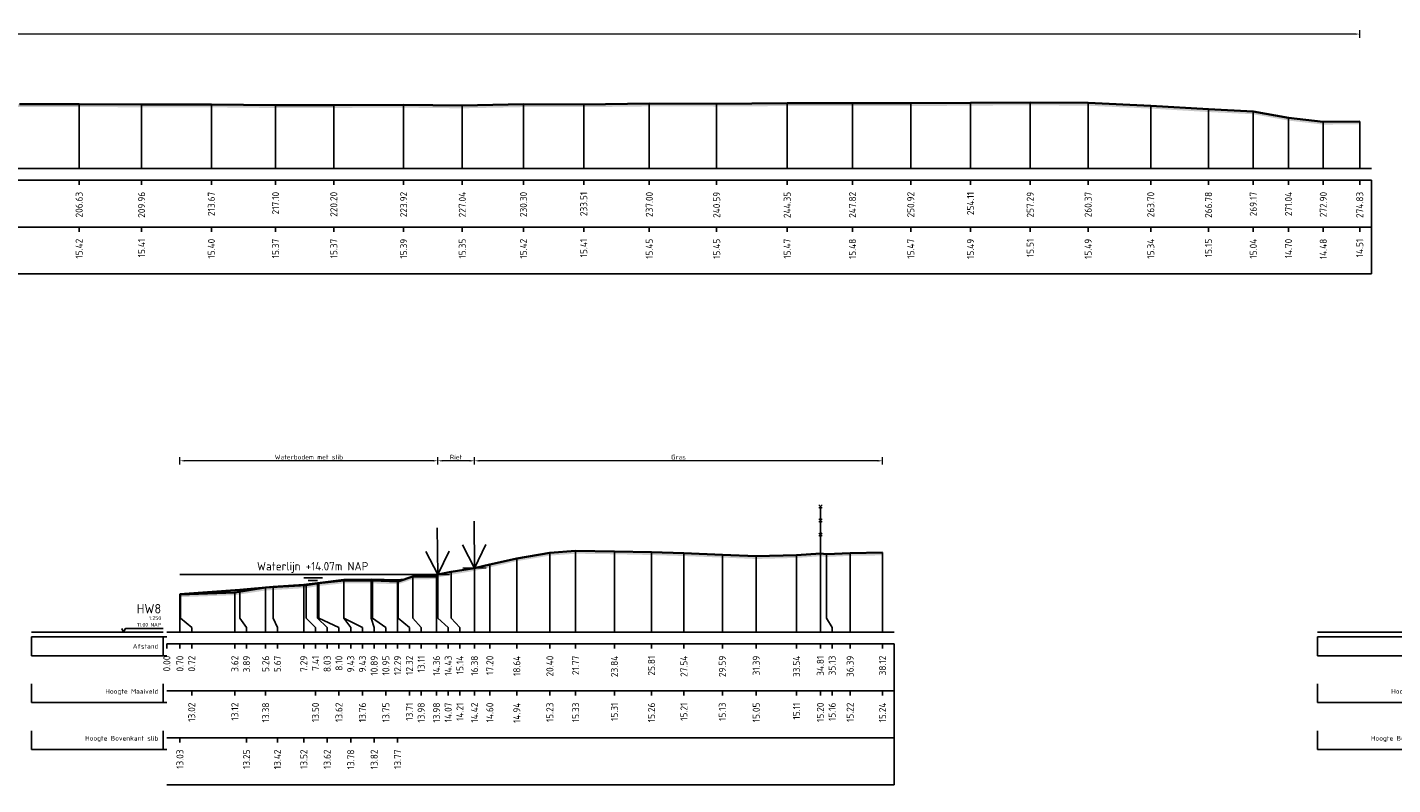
# Model space of a CAD drawing. Header units: metres. Extents: x 197883 to 206898, y 361907 to 364395.
# Tile 244 of 256: x 206582 to 206655, y 364210 to 364250. Entities that reach past the tile are written whole.
import ezdxf
from ezdxf.enums import TextEntityAlignment as Align

# ---------------------------------------------------------------- set-up
doc = ezdxf.new("R2010")
doc.units = ezdxf.units.M
doc.header["$PDMODE"] = 35
doc.header["$PDSIZE"] = 0.075
for name, color, linetype, lineweight in [('B-ME-GR-RIET-SD', 120, 'Continuous', 25), ('B-ME-IE-TERREINAFSCHEIDING_KUNSTMATIG_RASTERHEKWERK-SD', 20, 'Continuous', 25), ('X-ME-AL-PROFIEL_BOVENKANT SLIB-GD', 42, 'Continuous', 35), ('X-ME-AL-PROFIEL_HUIDIG MAAIVELD-GD', 252, 'Continuous', 0), ('X-XX-AL-DETAIL1-M', 7, 'Continuous', 18), ('X-XX-AL-DWARSPROFIEL_PROFIELLIJN MAAIVELD-GD', 8, 'Continuous', 35), ('X-XX-AL-NAP-T18', 7, 'Continuous', 18)]:
    doc.layers.add(name, color=color, linetype=linetype, lineweight=lineweight)
doc.layers.add('X-ME-AL-PROFIEL_WATERLIJN-GD', color=150, linetype='Continuous')
doc.layers.add('X-ME-AL-PROFIELRASTER-S', color=7, linetype='Continuous')
doc.styles.add('NLCS-ISO', font='NLCS-ISO.ttf', dxfattribs={"height": 1.8})
doc.styles.add('NLCS-ISO-ANNOTATIVE-T18', font='NLCS-ISO.ttf', dxfattribs={"height": 1.8})
doc.styles.add('NLCS-ISO-M100-T25', font='NLCS-ISO.ttf', dxfattribs={"height": 0.25})
doc.dimstyles.new('NLCS-M100-T25-PIJL_L2_H1', dxfattribs={"dimscale": 0.1, "dimtxt": 2.5, "dimasz": 2.5, "dimexe": 2, "dimexo": 2, "dimgap": 0.7, "dimtad": 1, "dimzin": 0, "dimdsep": 46, "dimtxsty": 'NLCS-ISO-M100-T25', "dimcen": 0, "dimdle": 2, "dimclrd": 256, "dimclre": 256, "dimclrt": 256, "dimadec": 1, "dimazin": 0, "dimtfac": 1, "dimtdec": 3, "dimtofl": 0, "dimtmove": 0, "dimatfit": 3, "dimfxl": 2, "dimfxlon": 1, "dimtfillclr": 256, "dimtolj": 1, "dimtzin": 0, "dimlwd": -1, "dimlwe": -1, "dimarcsym": 0})

# ---------------------------------------------------------------- blocks, each defined once
blk = doc.blocks.new('SAL-PROFIELRASTER-D')
at = {"color": 0, "linetype": 'ByBlock', "lineweight": -2, "flags": 128}
for points in [[(-2, 0), (-72, 0)], [(-24, 2), (-23, 0), (-22, 2), (-2, 2)], [(-72, -12.5), (-72, -2.5)], [(0, -2.5), (-72, -2.5)], [(-2, -12.5), (-2, -2.5)], [(0, -12.5), (-72, -12.5)]]:
    blk.add_lwpolyline(points, dxfattribs=at)
at = {"color": 0, "linetype": 'ByBlock', "lineweight": -2, "style": 'NLCS-ISO-ANNOTATIVE-T18'}
blk.add_text('NAP', height=2, dxfattribs=at).set_placement((-3, 3), align=Align.RIGHT)
blk.add_text('Afstand', height=2.5, dxfattribs=at).set_placement((-4.5, -7.5), align=Align.MIDDLE_RIGHT)
for tag, height, p in [('PROFIELNR', 5, (-3, 10)), ('SCHAAL', 2, (-3, 6.5)), ('NAP', 2, (-9.94, 3))]:
    blk.add_attdef(tag, text='', height=height, dxfattribs=at).set_placement(p, align=Align.RIGHT)
blk = doc.blocks.new('SAL-PROFIELRASTER_BALK_EIND1-D')
at = {"color": 0, "linetype": 'ByBlock', "lineweight": -2}
blk.add_line((1, -12.5), (1, -2.5), dxfattribs=at)
at = {"color": 0, "linetype": 'ByBlock', "lineweight": -2, "flags": 128}
for points in [[(0, 0), (1, 0)], [(0, -2.5), (1, -2.5)], [(0, -12.5), (1, -12.5)]]:
    blk.add_lwpolyline(points, dxfattribs=at)
blk = doc.blocks.new('SAL-PROFIELRASTER_BALK-D')
at = {"color": 0, "linetype": 'ByBlock', "lineweight": -2}
for p, q in [((-72, -12.5), (-72, -2.5)), ((-2, -2.5), (-2, -12.5)), ((0, -12.5), (-72, -12.5))]:
    blk.add_line(p, q, dxfattribs=at)
at = {"color": 0, "linetype": 'ByBlock', "lineweight": -2, "style": 'NLCS-ISO-ANNOTATIVE-T18'}
for tag, height, p in [('TITEL1', 2.5, (-4.5, -6.5)), ('TITEL2', 1.5, (-4.5, -9.5))]:
    blk.add_attdef(tag, text='', height=height, dxfattribs=at).set_placement(p, align=Align.MIDDLE_RIGHT)
blk = doc.blocks.new('SAL-PROFIELRASTER_BALK_EIND2-D')
at = {"color": 0, "linetype": 'ByBlock', "lineweight": -2}
for p, q in [((1, -2.5), (1, -12.5)), ((1, -12.5), (0, -12.5))]:
    blk.add_line(p, q, dxfattribs=at)
blk = doc.blocks.new('SAL-PROFIELRASTER_BALK_DATA-D')
at = {"color": 0, "linetype": 'ByBlock', "lineweight": -2}
blk.add_lwpolyline([(0, -3.5), (0, -2.5)], dxfattribs=at)
at = {"color": 0, "linetype": 'ByBlock', "lineweight": -2, "style": 'NLCS-ISO-ANNOTATIVE-T18'}
blk.add_attdef('GETAL', text='', height=1.5, rotation=90, dxfattribs=at).set_placement((0.75, -5), align=Align.RIGHT)
blk = doc.blocks.new('SAL-PROFIELRASTER_AANHAAL-D')
at = {"color": 9, "linetype": 'ByBlock', "lineweight": -2, "flags": 128}
blk.add_lwpolyline([(0, 1), (0, 0)], dxfattribs=at)
blk = doc.blocks.new('SAL-PROFIELRASTER_AANHAAL_STAGGER-D')
at = {"color": 9, "linetype": 'ByBlock', "lineweight": -2, "flags": 128}
for points in [[(0, 0), (0, -0.25)], [(0, -0.25), (1, -0.75)], [(1, -0.75), (1, -1)]]:
    blk.add_lwpolyline(points, dxfattribs=at)
blk = doc.blocks.new('*D141')
at = {"layer": 'Defpoints', "color": 0, "transparency": 16777216}
for p in [(206590.577, 364227.142), (206604.306, 364218.757), (206590.577, 364218.007)]:
    blk.add_point(p, dxfattribs=at)
at = {"layer": 'X-XX-AL-DETAIL1-M', "color": 253, "transparency": 16777216}
for p, q in [((206590.577, 364226.942), (206590.577, 364227.342)), ((206604.056, 364227.142), (206590.827, 364227.142)), ((206604.306, 364226.942), (206604.306, 364227.342))]:
    blk.add_line(p, q, dxfattribs=at)
for points in [[(206590.827, 364227.183), (206590.827, 364227.1), (206590.577, 364227.142)], [(206604.056, 364227.183), (206604.056, 364227.1), (206604.306, 364227.142)]]:
    blk.add_solid(points, dxfattribs=at)
at = {"layer": 'X-XX-AL-DETAIL1-M', "color": 253, "transparency": 16777216, "insert": (206597.442, 364227.337), "char_height": 0.25, "attachment_point": 5, "style": 'NLCS-ISO-M100-T25'}
blk.add_mtext('\\A1;Waterbodem met slib', dxfattribs=at)
blk = doc.blocks.new('*D142')
at = {"layer": 'Defpoints', "color": 0, "transparency": 16777216}
for p in [(206604.306, 364227.142), (206604.306, 364218.757), (206606.262, 364218.007)]:
    blk.add_point(p, dxfattribs=at)
at = {"layer": 'X-XX-AL-DETAIL1-M', "color": 253, "transparency": 16777216}
for p, q in [((206604.306, 364226.942), (206604.306, 364227.342)), ((206606.012, 364227.142), (206604.556, 364227.142)), ((206606.262, 364226.942), (206606.262, 364227.342))]:
    blk.add_line(p, q, dxfattribs=at)
for points in [[(206604.556, 364227.183), (206604.556, 364227.1), (206604.306, 364227.142)], [(206606.012, 364227.183), (206606.012, 364227.1), (206606.262, 364227.142)]]:
    blk.add_solid(points, dxfattribs=at)
at = {"layer": 'X-XX-AL-DETAIL1-M', "color": 253, "transparency": 16777216, "insert": (206605.284, 364227.337), "char_height": 0.25, "attachment_point": 5, "style": 'NLCS-ISO-M100-T25'}
blk.add_mtext('\\A1;Riet', dxfattribs=at)
blk = doc.blocks.new('SGR-RIET DWP-SOD')
at = {"flags": 128}
for points in [[(0, 0), (-0.01, 1)], [(-0.255, 0.497), (0, 0), (0.245, 0.503)], [(-0.25, -0.003), (0.25, 0.003)]]:
    blk.add_lwpolyline(points, dxfattribs=at)
blk = doc.blocks.new('*D124')
at = {"layer": 'Defpoints', "color": 0, "transparency": 16777216}
for p in [(206606.262, 364227.142), (206606.262, 364218.007), (206627.992, 364218.007)]:
    blk.add_point(p, dxfattribs=at)
at = {"layer": 'X-XX-AL-DETAIL1-M', "color": 253, "transparency": 16777216}
for p, q in [((206606.262, 364226.942), (206606.262, 364227.342)), ((206627.742, 364227.142), (206606.512, 364227.142)), ((206627.992, 364226.942), (206627.992, 364227.342))]:
    blk.add_line(p, q, dxfattribs=at)
for points in [[(206606.512, 364227.183), (206606.512, 364227.1), (206606.262, 364227.142)], [(206627.742, 364227.183), (206627.742, 364227.1), (206627.992, 364227.142)]]:
    blk.add_solid(points, dxfattribs=at)
at = {"layer": 'X-XX-AL-DETAIL1-M', "color": 253, "transparency": 16777216, "insert": (206617.127, 364227.337), "char_height": 0.25, "attachment_point": 5, "style": 'NLCS-ISO-M100-T25'}
blk.add_mtext('\\A1;Gras', dxfattribs=at)
blk = doc.blocks.new('SIE-RASTERHEKWERK-SOD')
at = {"flags": 128}
for points in [[(-0.035, 1.035), (0.035, 0.965)], [(-0.035, 0.965), (0, 1), (0.035, 1.035)], [(0, 0), (0, 1)], [(-0.035, 0.735), (0.035, 0.665)], [(-0.035, 0.665), (0, 0.7), (0.035, 0.735)], [(-0.035, 0.435), (0.035, 0.365)], [(-0.035, 0.365), (0, 0.4), (0.035, 0.435)]]:
    blk.add_lwpolyline(points, dxfattribs=at)
blk = doc.blocks.new('*D100')
at = {"layer": 'Defpoints', "color": 0, "transparency": 16777216}
for p in [(206378.573, 364249.88), (206378.573, 364242.722), (206653.408, 364242.722)]:
    blk.add_point(p, dxfattribs=at)
at = {"layer": 'X-XX-AL-DETAIL1-M', "color": 253, "transparency": 16777216}
for p, q in [((206378.573, 364249.68), (206378.573, 364250.08)), ((206653.158, 364249.88), (206378.823, 364249.88)), ((206653.408, 364249.68), (206653.408, 364250.08))]:
    blk.add_line(p, q, dxfattribs=at)
for points in [[(206378.823, 364249.922), (206378.823, 364249.839), (206378.573, 364249.88)], [(206653.158, 364249.922), (206653.158, 364249.839), (206653.408, 364249.88)]]:
    blk.add_solid(points, dxfattribs=at)
at = {"layer": 'X-XX-AL-DETAIL1-M', "color": 253, "transparency": 16777216, "insert": (206577.994, 364250.075), "char_height": 0.25, "attachment_point": 5, "style": 'NLCS-ISO-M100-T25'}
blk.add_mtext('\\A1;Gras', dxfattribs=at)

msp = doc.modelspace()

# ---------------------------------------------------------------- hatches: boundary and pattern name
at = {"layer": 'X-ME-AL-PROFIEL_HUIDIG MAAIVELD-GD'}
h = msp.add_hatch(dxfattribs=at)
h.set_pattern_fill('AGR-MAAIVELD', color=256, scale=0.05, pattern_type=2)
h.set_pattern_definition([(45, (590.76645, 65.68668), (-0.25000007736, 0.25000007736), []), (45, (590.73074, 65.7224), (0, 0.50000015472), [0.3535535, -0.3535535]), (45, (590.69502, 65.7581), (0, 0.50000015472), [0.3535535, -0.3535535]), (45, (590.6588, 65.79432), (0, 0.50000015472), [0.3535535, -0.3535535]), (45, (590.6236, 65.82954), (0, 0.50000015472), [0.3535535, -0.3535535]), (45, (590.58788, 65.86525), (0, 0.50000015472), [0.3535535, -0.3535535]), (45, (590.55217, 65.90097), (0, 0.50000015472), [0.3535535, -0.3535535]), (315, (590.76645, 65.68668), (0.25000007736, 0.25000007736), []), (315, (590.80217, 65.7224), (0.50000015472, -1e-16), [0.3535535, -0.3535535]), (315, (590.83788, 65.7581), (0.50000015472, -1e-16), [0.3535535, -0.3535535]), (315, (590.8741, 65.79432), (0.50000015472, -1e-16), [0.3535535, -0.3535535]), (315, (590.9093, 65.82954), (0.50000015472, -1e-16), [0.3535535, -0.3535535]), (315, (590.94502, 65.86525), (0.50000015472, -1e-16), [0.3535535, -0.3535535]), (315, (590.98074, 65.90097), (0.50000015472, -1e-16), [0.3535535, -0.3535535])])
h.paths.add_polyline_path([(206653.408, 364245.227), (206653.408, 364245.077), (206651.469, 364245.054), (206649.614, 364245.269), (206647.74, 364245.607), (206645.352, 364245.725), (206642.278, 364245.907), (206638.945, 364246.06), (206635.863, 364246.085), (206632.68, 364246.065), (206629.497, 364246.039), (206626.394, 364246.05), (206622.918, 364246.044), (206619.16, 364246.019), (206615.574, 364246.024), (206612.079, 364245.984), (206608.868, 364245.987), (206605.614, 364245.923), (206602.488, 364245.957), (206598.768, 364245.945), (206595.669, 364245.939), (206592.248, 364245.975), (206588.532, 364245.978), (206585.205, 364245.993), (206582.022, 364245.985), (206578.453, 364246.011), (206574.825, 364246.033), (206570.878, 364246.051), (206566.987, 364246.1), (206563.343, 364246.124), (206559.612, 364246.103), (206556.039, 364246.145), (206552.114, 364246.121), (206548.162, 364246.168), (206544.721, 364246.174), (206541.565, 364246.148), (206537.573, 364246.19), (206533.612, 364246.167), (206529.855, 364246.172), (206526.74, 364246.209), (206523.206, 364246.19), (206519.915, 364246.208), (206516.667, 364246.197), (206512.932, 364246.213), (206508.697, 364246.2), (206505.513, 364246.213), (206501.841, 364246.198), (206498.179, 364246.182), (206494.274, 364246.221), (206490.387, 364246.195), (206486.454, 364246.207), (206482.74, 364246.212), (206478.905, 364246.221), (206475.39, 364246.202), (206471.85, 364246.172), (206468.098, 364246.178), (206464.143, 364246.19), (206460.093, 364246.214), (206456.219, 364246.224), (206452.439, 364246.204), (206448.358, 364246.231), (206444.327, 364246.236), (206440.397, 364246.226), (206436.488, 364246.219), (206433.002, 364246.205), (206429.358, 364246.208), (206425.537, 364246.225), (206421.61, 364246.211), (206417.786, 364246.217), (206413.716, 364246.194), (206410.002, 364246.161), (206406.188, 364246.168), (206402.877, 364246.175), (206399.744, 364246.204), (206395.804, 364246.299), (206392.485, 364246.326), (206388.498, 364246.441), (206384.894, 364246.162), (206381.123, 364245.808), (206378.573, 364245.659), (206378.573, 364245.809), (206381.123, 364245.958), (206384.894, 364246.312), (206388.498, 364246.591), (206392.485, 364246.476), (206395.804, 364246.449), (206399.744, 364246.354), (206402.877, 364246.325), (206406.188, 364246.318), (206410.002, 364246.311), (206413.716, 364246.344), (206417.786, 364246.367), (206421.61, 364246.361), (206425.537, 364246.375), (206429.358, 364246.358), (206433.002, 364246.355), (206436.488, 364246.369), (206440.397, 364246.376), (206444.327, 364246.386), (206448.358, 364246.381), (206452.439, 364246.354), (206456.219, 364246.374), (206460.093, 364246.364), (206464.143, 364246.34), (206468.098, 364246.328), (206471.85, 364246.322), (206475.39, 364246.352), (206478.905, 364246.371), (206482.74, 364246.362), (206486.454, 364246.357), (206490.387, 364246.345), (206494.274, 364246.371), (206498.179, 364246.332), (206501.841, 364246.348), (206505.513, 364246.363), (206508.697, 364246.35), (206512.932, 364246.363), (206516.667, 364246.347), (206519.915, 364246.358), (206523.206, 364246.34), (206526.74, 364246.359), (206529.855, 364246.322), (206533.612, 364246.317), (206537.573, 364246.34), (206541.565, 364246.298), (206544.721, 364246.324), (206548.162, 364246.318), (206552.114, 364246.271), (206556.039, 364246.295), (206559.612, 364246.253), (206563.343, 364246.274), (206566.987, 364246.25), (206570.878, 364246.201), (206574.825, 364246.183), (206578.453, 364246.161), (206582.022, 364246.135), (206585.205, 364246.143), (206588.532, 364246.128), (206592.248, 364246.125), (206595.669, 364246.089), (206598.768, 364246.095), (206602.488, 364246.107), (206605.614, 364246.073), (206608.868, 364246.137), (206612.079, 364246.134), (206615.574, 364246.174), (206619.16, 364246.169), (206622.918, 364246.194), (206626.394, 364246.2), (206629.497, 364246.189), (206632.68, 364246.215), (206635.863, 364246.235), (206638.945, 364246.21), (206642.278, 364246.057), (206645.352, 364245.875), (206647.74, 364245.757), (206649.614, 364245.419), (206651.469, 364245.204)])
h = msp.add_hatch(dxfattribs=at)
h.set_pattern_fill('AGR-MAAIVELD', color=256, scale=0.05, pattern_type=2)
h.set_pattern_definition([(45, (796.5426, 117.4715), (-0.25000007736, 0.25000007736), []), (45, (796.5069, 117.5072), (0, 0.50000015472), [0.3535535, -0.3535535]), (45, (796.47117, 117.54293), (0, 0.50000015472), [0.3535535, -0.3535535]), (45, (796.43495, 117.57914), (0, 0.50000015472), [0.3535535, -0.3535535]), (45, (796.39974, 117.61436), (0, 0.50000015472), [0.3535535, -0.3535535]), (45, (796.36403, 117.65007), (0, 0.50000015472), [0.3535535, -0.3535535]), (45, (796.3283, 117.6858), (0, 0.50000015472), [0.3535535, -0.3535535]), (315, (796.5426, 117.4715), (0.25000007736, 0.25000007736), []), (315, (796.5783, 117.5072), (0.50000015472, -1e-16), [0.3535535, -0.3535535]), (315, (796.61403, 117.54293), (0.50000015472, -1e-16), [0.3535535, -0.3535535]), (315, (796.65024, 117.57914), (0.50000015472, -1e-16), [0.3535535, -0.3535535]), (315, (796.68545, 117.61436), (0.50000015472, -1e-16), [0.3535535, -0.3535535]), (315, (796.72117, 117.65007), (0.50000015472, -1e-16), [0.3535535, -0.3535535]), (315, (796.7569, 117.6858), (0.50000015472, -1e-16), [0.3535535, -0.3535535])])
h.paths.add_polyline_path([(206627.992, 364222.251), (206627.992, 364222.101), (206626.269, 364222.076), (206625.009, 364222.018), (206624.683, 364222.056), (206623.412, 364221.966), (206621.269, 364221.909), (206619.463, 364221.984), (206617.419, 364222.067), (206615.688, 364222.12), (206613.716, 364222.163), (206611.65, 364222.191), (206610.28, 364222.09), (206608.514, 364221.794), (206607.078, 364221.459), (206606.262, 364221.276), (206605.02, 364221.07), (206604.306, 364220.924), (206604.239, 364220.835), (206602.986, 364220.832), (206602.198, 364220.564), (206600.827, 364220.611), (206599.312, 364220.614), (206597.98, 364220.472), (206597.291, 364220.36), (206595.141, 364220.232), (206593.498, 364219.981), (206590.602, 364219.876), (206590.602, 364220.026), (206593.498, 364220.131), (206595.141, 364220.382), (206597.291, 364220.51), (206597.98, 364220.622), (206599.312, 364220.764), (206600.827, 364220.761), (206602.198, 364220.714), (206602.986, 364220.982), (206604.239, 364220.985), (206604.306, 364221.074), (206605.02, 364221.22), (206606.262, 364221.426), (206607.078, 364221.609), (206608.514, 364221.944), (206610.28, 364222.24), (206611.65, 364222.341), (206613.716, 364222.313), (206615.688, 364222.27), (206617.419, 364222.217), (206619.463, 364222.134), (206621.269, 364222.059), (206623.412, 364222.116), (206624.683, 364222.206), (206625.009, 364222.168), (206626.269, 364222.226)])

# ---------------------------------------------------------------- linework, layer by layer
at = {"layer": 'X-ME-AL-PROFIEL_BOVENKANT SLIB-GD'}
msp.add_lwpolyline([(206590.577, 364220.034), (206593.763, 364220.26), (206595.544, 364220.429), (206597.17, 364220.529), (206597.908, 364220.626), (206599.304, 364220.791), (206600.767, 364220.822), (206602.168, 364220.774), (206602.519, 364220.824)], dxfattribs=at)
at = {"layer": 'X-ME-AL-PROFIEL_WATERLIJN-GD'}
for points in [[(206604.306, 364221.074), (206590.577, 364221.074)], [(206597.167, 364220.911), (206598.167, 364220.911)], [(206597.409, 364220.766), (206597.909, 364220.766)]]:
    msp.add_lwpolyline(points, dxfattribs=at)
at = {"layer": 'X-XX-AL-DWARSPROFIEL_PROFIELLIJN MAAIVELD-GD'}
for points in [[(206582.022, 364246.135), (206585.205, 364246.143), (206588.532, 364246.128), (206592.248, 364246.125), (206595.669, 364246.089), (206598.768, 364246.095), (206602.488, 364246.107), (206605.614, 364246.073), (206608.868, 364246.137), (206612.079, 364246.134), (206615.574, 364246.174), (206619.16, 364246.169), (206622.918, 364246.194), (206626.394, 364246.2), (206629.497, 364246.189), (206632.68, 364246.215), (206635.863, 364246.235), (206638.945, 364246.21), (206642.278, 364246.057), (206645.352, 364245.875), (206647.74, 364245.757), (206649.614, 364245.419), (206651.469, 364245.204), (206653.408, 364245.227)], [(206590.602, 364220.026), (206593.498, 364220.131), (206595.141, 364220.382), (206597.291, 364220.51), (206597.98, 364220.622), (206599.312, 364220.764), (206600.827, 364220.761), (206602.198, 364220.714), (206602.986, 364220.982), (206604.239, 364220.985), (206604.306, 364221.074), (206605.02, 364221.22), (206606.262, 364221.426), (206607.078, 364221.609), (206608.514, 364221.944), (206610.28, 364222.24), (206611.65, 364222.341), (206613.716, 364222.313), (206615.688, 364222.27), (206617.419, 364222.217), (206619.463, 364222.134), (206621.269, 364222.059), (206623.412, 364222.116), (206624.683, 364222.206), (206625.009, 364222.168), (206626.269, 364222.226), (206627.992, 364222.251)]]:
    msp.add_lwpolyline(points, dxfattribs=at)

# ---------------------------------------------------------------- block references
at = {"layer": 'B-ME-GR-RIET-SD', "xscale": 2.5, "yscale": 2.5, "zscale": 2.5}
for p in [(206604.306, 364221.074), (206606.262, 364221.426)]:
    msp.add_blockref('SGR-RIET DWP-SOD', p, dxfattribs=at)
at = {"layer": 'B-ME-IE-TERREINAFSCHEIDING_KUNSTMATIG_RASTERHEKWERK-SD', "xscale": 2.5, "yscale": 2.5, "zscale": 2.5}
msp.add_blockref('SIE-RASTERHEKWERK-SOD', (206624.683, 364222.206), dxfattribs=at)
at = {"layer": 'X-ME-AL-PROFIELRASTER-S'}
for p, yscale in [((206585.205, 364242.722), 3.420999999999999), ((206588.532, 364242.722), 3.406000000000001), ((206592.248, 364242.722), 3.403), ((206595.669, 364242.722), 3.367000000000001), ((206598.768, 364242.722), 3.372999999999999), ((206602.488, 364242.722), 3.385), ((206605.614, 364242.722), 3.351000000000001), ((206608.868, 364242.722), 3.414999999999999), ((206612.079, 364242.722), 3.412000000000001), ((206615.574, 364242.722), 3.452), ((206619.16, 364242.722), 3.446999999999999), ((206622.918, 364242.722), 3.472), ((206626.394, 364242.722), 3.478), ((206629.497, 364242.722), 3.467000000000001), ((206632.68, 364242.722), 3.493), ((206635.863, 364242.722), 3.513), ((206638.945, 364242.722), 3.488), ((206642.278, 364242.722), 3.335000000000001), ((206645.352, 364242.722), 3.153), ((206647.74, 364242.722), 3.035), ((206649.614, 364242.722), 2.696999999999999), ((206651.469, 364242.722), 2.481999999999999), ((206653.408, 364242.722), 2.505000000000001), ((206608.514, 364218.007), 3.936999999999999), ((206610.28, 364218.007), 4.233000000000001), ((206611.65, 364218.007), 4.334), ((206613.716, 364218.007), 4.305999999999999), ((206615.688, 364218.007), 4.263), ((206617.419, 364218.007), 4.210000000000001), ((206619.463, 364218.007), 4.127000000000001), ((206621.269, 364218.007), 4.052), ((206623.412, 364218.007), 4.109), ((206624.683, 364218.007), 4.199), ((206625.009, 364219.007), 3.161), ((206626.269, 364218.007), 4.218999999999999), ((206627.992, 364218.007), 4.244), ((206605.02, 364219.007), 2.212999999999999), ((206606.262, 364218.007), 3.419), ((206607.078, 364218.007), 3.602), ((206595.544, 364219.007), 1.422000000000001), ((206597.17, 364218.007), 2.522), ((206597.291, 364219.007), 1.503), ((206597.908, 364219.007), 1.619), ((206597.98, 364219.007), 1.615), ((206599.304, 364219.007), 1.784000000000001), ((206599.312, 364219.007), 1.757), ((206600.767, 364219.007), 1.815), ((206600.827, 364219.007), 1.754), ((206602.168, 364219.007), 1.766999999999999), ((206602.198, 364219.007), 1.707000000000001), ((206602.986, 364219.007), 1.975), ((206604.239, 364218.007), 2.978), ((206604.306, 364219.007), 2.067), ((206604.306, 364219.007), 2.067), ((206604.306, 364219.007), 2.067), ((206604.306, 364219.007), 2.067), ((206590.577, 364218.007), 2.026999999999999), ((206590.602, 364219.007), 1.019), ((206593.498, 364218.007), 2.124000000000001), ((206593.763, 364219.007), 1.253), ((206595.141, 364218.007), 2.375)]:
    msp.add_blockref('SAL-PROFIELRASTER_AANHAAL-D', p, dxfattribs=dict(at, yscale=yscale))
at = {"layer": 'X-ME-AL-PROFIELRASTER-S', "yscale": 0.25}
for name, p, xscale, zscale in [('SAL-PROFIELRASTER_BALK_EIND1-D', (206378.573, 364242.722), 275.4599491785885, 275.4599491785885), ('SAL-PROFIELRASTER_BALK_EIND2-D', (206378.573, 364240.222), 275.4599491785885, 275.4599491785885), ('SAL-PROFIELRASTER_BALK_EIND1-D', (206589.877, 364218.007), 38.74004344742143, 38.74004344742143), ('SAL-PROFIELRASTER_BALK_EIND2-D', (206589.877, 364215.507), 38.74004344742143, 38.74004344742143), ('SAL-PROFIELRASTER_BALK_EIND2-D', (206589.877, 364213.007), 38.74004344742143, 38.74004344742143)]:
    msp.add_blockref(name, p, dxfattribs=dict(at, xscale=xscale, zscale=zscale))
at = {"layer": 'X-ME-AL-PROFIELRASTER-S'}
for name, p, xscale, yscale, zscale, values in [('SAL-PROFIELRASTER_BALK_DATA-D', (206585.205, 364242.722), 0.25, 0.25, 0.25, {'GETAL': '206.63'}), ('SAL-PROFIELRASTER_BALK_DATA-D', (206588.532, 364242.722), 0.25, 0.25, 0.25, {'GETAL': '209.96'}), ('SAL-PROFIELRASTER_BALK_DATA-D', (206592.248, 364242.722), 0.25, 0.25, 0.25, {'GETAL': '213.67'}), ('SAL-PROFIELRASTER_BALK_DATA-D', (206595.669, 364242.722), 0.25, 0.25, 0.25, {'GETAL': '217.10'}), ('SAL-PROFIELRASTER_BALK_DATA-D', (206598.768, 364242.722), 0.25, 0.25, 0.25, {'GETAL': '220.20'}), ('SAL-PROFIELRASTER_BALK_DATA-D', (206602.488, 364242.722), 0.25, 0.25, 0.25, {'GETAL': '223.92'}), ('SAL-PROFIELRASTER_BALK_DATA-D', (206605.614, 364242.722), 0.25, 0.25, 0.25, {'GETAL': '227.04'}), ('SAL-PROFIELRASTER_BALK_DATA-D', (206608.868, 364242.722), 0.25, 0.25, 0.25, {'GETAL': '230.30'}), ('SAL-PROFIELRASTER_BALK_DATA-D', (206612.079, 364242.722), 0.25, 0.25, 0.25, {'GETAL': '233.51'}), ('SAL-PROFIELRASTER_BALK_DATA-D', (206615.574, 364242.722), 0.25, 0.25, 0.25, {'GETAL': '237.00'}), ('SAL-PROFIELRASTER_BALK_DATA-D', (206619.16, 364242.722), 0.25, 0.25, 0.25, {'GETAL': '240.59'}), ('SAL-PROFIELRASTER_BALK_DATA-D', (206622.918, 364242.722), 0.25, 0.25, 0.25, {'GETAL': '244.35'}), ('SAL-PROFIELRASTER_BALK_DATA-D', (206626.394, 364242.722), 0.25, 0.25, 0.25, {'GETAL': '247.82'}), ('SAL-PROFIELRASTER_BALK_DATA-D', (206629.497, 364242.722), 0.25, 0.25, 0.25, {'GETAL': '250.92'}), ('SAL-PROFIELRASTER_BALK_DATA-D', (206632.68, 364242.722), 0.25, 0.25, 0.25, {'GETAL': '254.11'}), ('SAL-PROFIELRASTER_BALK_DATA-D', (206635.863, 364242.722), 0.25, 0.25, 0.25, {'GETAL': '257.29'}), ('SAL-PROFIELRASTER_BALK_DATA-D', (206638.945, 364242.722), 0.25, 0.25, 0.25, {'GETAL': '260.37'}), ('SAL-PROFIELRASTER_BALK_DATA-D', (206642.278, 364242.722), 0.25, 0.25, 0.25, {'GETAL': '263.70'}), ('SAL-PROFIELRASTER_BALK_DATA-D', (206645.352, 364242.722), 0.25, 0.25, 0.25, {'GETAL': '266.78'}), ('SAL-PROFIELRASTER_BALK_DATA-D', (206647.74, 364242.722), 0.25, 0.25, 0.25, {'GETAL': '269.17'}), ('SAL-PROFIELRASTER_BALK_DATA-D', (206649.614, 364242.722), 0.25, 0.25, 0.25, {'GETAL': '271.04'}), ('SAL-PROFIELRASTER_BALK_DATA-D', (206651.469, 364242.722), 0.25, 0.25, 0.25, {'GETAL': '272.90'}), ('SAL-PROFIELRASTER_BALK_DATA-D', (206653.408, 364242.722), 0.25, 0.25, 0.25, {'GETAL': '274.83'}), ('SAL-PROFIELRASTER_BALK_DATA-D', (206585.205, 364240.222), 0.25, 0.25, 0.25, {'GETAL': '15.42'}), ('SAL-PROFIELRASTER_BALK_DATA-D', (206588.532, 364240.222), 0.25, 0.25, 0.25, {'GETAL': '15.41'}), ('SAL-PROFIELRASTER_BALK_DATA-D', (206592.248, 364240.222), 0.25, 0.25, 0.25, {'GETAL': '15.40'}), ('SAL-PROFIELRASTER_BALK_DATA-D', (206595.669, 364240.222), 0.25, 0.25, 0.25, {'GETAL': '15.37'}), ('SAL-PROFIELRASTER_BALK_DATA-D', (206598.768, 364240.222), 0.25, 0.25, 0.25, {'GETAL': '15.37'}), ('SAL-PROFIELRASTER_BALK_DATA-D', (206602.488, 364240.222), 0.25, 0.25, 0.25, {'GETAL': '15.39'}), ('SAL-PROFIELRASTER_BALK_DATA-D', (206605.614, 364240.222), 0.25, 0.25, 0.25, {'GETAL': '15.35'}), ('SAL-PROFIELRASTER_BALK_DATA-D', (206608.868, 364240.222), 0.25, 0.25, 0.25, {'GETAL': '15.42'}), ('SAL-PROFIELRASTER_BALK_DATA-D', (206612.079, 364240.222), 0.25, 0.25, 0.25, {'GETAL': '15.41'}), ('SAL-PROFIELRASTER_BALK_DATA-D', (206615.574, 364240.222), 0.25, 0.25, 0.25, {'GETAL': '15.45'}), ('SAL-PROFIELRASTER_BALK_DATA-D', (206619.16, 364240.222), 0.25, 0.25, 0.25, {'GETAL': '15.45'}), ('SAL-PROFIELRASTER_BALK_DATA-D', (206622.918, 364240.222), 0.25, 0.25, 0.25, {'GETAL': '15.47'}), ('SAL-PROFIELRASTER_BALK_DATA-D', (206626.394, 364240.222), 0.25, 0.25, 0.25, {'GETAL': '15.48'}), ('SAL-PROFIELRASTER_BALK_DATA-D', (206629.497, 364240.222), 0.25, 0.25, 0.25, {'GETAL': '15.47'}), ('SAL-PROFIELRASTER_BALK_DATA-D', (206632.68, 364240.222), 0.25, 0.25, 0.25, {'GETAL': '15.49'}), ('SAL-PROFIELRASTER_BALK_DATA-D', (206635.863, 364240.222), 0.25, 0.25, 0.25, {'GETAL': '15.51'}), ('SAL-PROFIELRASTER_BALK_DATA-D', (206638.945, 364240.222), 0.25, 0.25, 0.25, {'GETAL': '15.49'}), ('SAL-PROFIELRASTER_BALK_DATA-D', (206642.278, 364240.222), 0.25, 0.25, 0.25, {'GETAL': '15.34'}), ('SAL-PROFIELRASTER_BALK_DATA-D', (206645.352, 364240.222), 0.25, 0.25, 0.25, {'GETAL': '15.15'}), ('SAL-PROFIELRASTER_BALK_DATA-D', (206647.74, 364240.222), 0.25, 0.25, 0.25, {'GETAL': '15.04'}), ('SAL-PROFIELRASTER_BALK_DATA-D', (206649.614, 364240.222), 0.25, 0.25, 0.25, {'GETAL': '14.70'}), ('SAL-PROFIELRASTER_BALK_DATA-D', (206651.469, 364240.222), 0.25, 0.25, 0.25, {'GETAL': '14.48'}), ('SAL-PROFIELRASTER_BALK_DATA-D', (206653.408, 364240.222), 0.25, 0.25, 0.25, {'GETAL': '14.51'}), ('SAL-PROFIELRASTER-D', (206589.877, 364218.007), 0.1, 0.1, 0.1, {'PROFIELNR': 'HW8', 'SCHAAL': '1:250', 'NAP': '11.00'}), ('SAL-PROFIELRASTER-D', (206658.358, 364218.007), 0.1, 0.1, 0.1, {'PROFIELNR': 'HW9', 'SCHAAL': '1:250', 'NAP': '11.00'}), ('SAL-PROFIELRASTER_BALK_DATA-D', (206589.877, 364218.007), 0.25, 0.25, 0.25, {'GETAL': '0.00'}), ('SAL-PROFIELRASTER_BALK_DATA-D', (206590.577, 364218.007), 0.25, 0.25, 0.25, {'GETAL': '0.70'}), ('SAL-PROFIELRASTER_BALK_DATA-D', (206591.202, 364218.007), 0.25, 0.25, 0.25, {'GETAL': '0.72'}), ('SAL-PROFIELRASTER_BALK_DATA-D', (206593.498, 364218.007), 0.25, 0.25, 0.25, {'GETAL': '3.62'}), ('SAL-PROFIELRASTER_BALK_DATA-D', (206594.123, 364218.007), 0.25, 0.25, 0.25, {'GETAL': '3.89'}), ('SAL-PROFIELRASTER_BALK_DATA-D', (206595.141, 364218.007), 0.25, 0.25, 0.25, {'GETAL': '5.26'}), ('SAL-PROFIELRASTER_BALK_DATA-D', (206595.766, 364218.007), 0.25, 0.25, 0.25, {'GETAL': '5.67'}), ('SAL-PROFIELRASTER_BALK_DATA-D', (206597.17, 364218.007), 0.25, 0.25, 0.25, {'GETAL': '7.29'}), ('SAL-PROFIELRASTER_BALK_DATA-D', (206597.795, 364218.007), 0.25, 0.25, 0.25, {'GETAL': '7.41'}), ('SAL-PROFIELRASTER_BALK_DATA-D', (206598.42, 364218.007), 0.25, 0.25, 0.25, {'GETAL': '8.03'}), ('SAL-PROFIELRASTER_BALK_DATA-D', (206599.045, 364218.007), 0.25, 0.25, 0.25, {'GETAL': '8.10'}), ('SAL-PROFIELRASTER_BALK_DATA-D', (206599.67, 364218.007), 0.25, 0.25, 0.25, {'GETAL': '9.43'}), ('SAL-PROFIELRASTER_BALK_DATA-D', (206600.295, 364218.007), 0.25, 0.25, 0.25, {'GETAL': '9.43'}), ('SAL-PROFIELRASTER_BALK_DATA-D', (206600.92, 364218.007), 0.25, 0.25, 0.25, {'GETAL': '10.89'}), ('SAL-PROFIELRASTER_BALK_DATA-D', (206601.545, 364218.007), 0.25, 0.25, 0.25, {'GETAL': '10.95'}), ('SAL-PROFIELRASTER_BALK_DATA-D', (206602.17, 364218.007), 0.25, 0.25, 0.25, {'GETAL': '12.29'}), ('SAL-PROFIELRASTER_BALK_DATA-D', (206602.795, 364218.007), 0.25, 0.25, 0.25, {'GETAL': '12.32'}), ('SAL-PROFIELRASTER_BALK_DATA-D', (206603.42, 364218.007), 0.25, 0.25, 0.25, {'GETAL': '13.11'}), ('SAL-PROFIELRASTER_BALK_DATA-D', (206604.239, 364218.007), 0.25, 0.25, 0.25, {'GETAL': '14.36'}), ('SAL-PROFIELRASTER_BALK_DATA-D', (206604.864, 364218.007), 0.25, 0.25, 0.25, {'GETAL': '14.43'}), ('SAL-PROFIELRASTER_BALK_DATA-D', (206604.864, 364218.007), 0.25, 0.25, 0.25, {'GETAL': '14.43'}), ('SAL-PROFIELRASTER_BALK_DATA-D', (206604.864, 364218.007), 0.25, 0.25, 0.25, {'GETAL': '14.43'}), ('SAL-PROFIELRASTER_BALK_DATA-D', (206604.864, 364218.007), 0.25, 0.25, 0.25, {'GETAL': '14.43'}), ('SAL-PROFIELRASTER_BALK_DATA-D', (206605.489, 364218.007), 0.25, 0.25, 0.25, {'GETAL': '15.14'}), ('SAL-PROFIELRASTER_BALK_DATA-D', (206606.262, 364218.007), 0.25, 0.25, 0.25, {'GETAL': '16.38'}), ('SAL-PROFIELRASTER_BALK_DATA-D', (206607.078, 364218.007), 0.25, 0.25, 0.25, {'GETAL': '17.20'}), ('SAL-PROFIELRASTER_BALK_DATA-D', (206608.514, 364218.007), 0.25, 0.25, 0.25, {'GETAL': '18.64'}), ('SAL-PROFIELRASTER_BALK_DATA-D', (206610.28, 364218.007), 0.25, 0.25, 0.25, {'GETAL': '20.40'}), ('SAL-PROFIELRASTER_BALK_DATA-D', (206611.65, 364218.007), 0.25, 0.25, 0.25, {'GETAL': '21.77'}), ('SAL-PROFIELRASTER_BALK_DATA-D', (206613.716, 364218.007), 0.25, 0.25, 0.25, {'GETAL': '23.84'}), ('SAL-PROFIELRASTER_BALK_DATA-D', (206615.688, 364218.007), 0.25, 0.25, 0.25, {'GETAL': '25.81'}), ('SAL-PROFIELRASTER_BALK_DATA-D', (206617.419, 364218.007), 0.25, 0.25, 0.25, {'GETAL': '27.54'}), ('SAL-PROFIELRASTER_BALK_DATA-D', (206619.463, 364218.007), 0.25, 0.25, 0.25, {'GETAL': '29.59'}), ('SAL-PROFIELRASTER_BALK_DATA-D', (206621.269, 364218.007), 0.25, 0.25, 0.25, {'GETAL': '31.39'}), ('SAL-PROFIELRASTER_BALK_DATA-D', (206623.412, 364218.007), 0.25, 0.25, 0.25, {'GETAL': '33.54'}), ('SAL-PROFIELRASTER_BALK_DATA-D', (206624.683, 364218.007), 0.25, 0.25, 0.25, {'GETAL': '34.81'}), ('SAL-PROFIELRASTER_BALK_DATA-D', (206625.308, 364218.007), 0.25, 0.25, 0.25, {'GETAL': '35.13'}), ('SAL-PROFIELRASTER_BALK_DATA-D', (206626.269, 364218.007), 0.25, 0.25, 0.25, {'GETAL': '36.39'}), ('SAL-PROFIELRASTER_BALK_DATA-D', (206627.992, 364218.007), 0.25, 0.25, 0.25, {'GETAL': '38.12'}), ('SAL-PROFIELRASTER_BALK-D', (206589.877, 364215.507), 0.1, 0.1, 0.1, {'TITEL1': 'Hoogte Maaiveld'}), ('SAL-PROFIELRASTER_BALK_DATA-D', (206591.202, 364215.507), 0.25, 0.25, 0.25, {'GETAL': '13.02'}), ('SAL-PROFIELRASTER_BALK_DATA-D', (206593.498, 364215.507), 0.25, 0.25, 0.25, {'GETAL': '13.12'}), ('SAL-PROFIELRASTER_BALK_DATA-D', (206595.141, 364215.507), 0.25, 0.25, 0.25, {'GETAL': '13.38'}), ('SAL-PROFIELRASTER_BALK_DATA-D', (206597.795, 364215.507), 0.25, 0.25, 0.25, {'GETAL': '13.50'}), ('SAL-PROFIELRASTER_BALK_DATA-D', (206599.045, 364215.507), 0.25, 0.25, 0.25, {'GETAL': '13.62'}), ('SAL-PROFIELRASTER_BALK_DATA-D', (206600.295, 364215.507), 0.25, 0.25, 0.25, {'GETAL': '13.76'}), ('SAL-PROFIELRASTER_BALK_DATA-D', (206601.545, 364215.507), 0.25, 0.25, 0.25, {'GETAL': '13.75'}), ('SAL-PROFIELRASTER_BALK_DATA-D', (206602.795, 364215.507), 0.25, 0.25, 0.25, {'GETAL': '13.71'}), ('SAL-PROFIELRASTER_BALK_DATA-D', (206603.42, 364215.507), 0.25, 0.25, 0.25, {'GETAL': '13.98'}), ('SAL-PROFIELRASTER_BALK_DATA-D', (206604.239, 364215.507), 0.25, 0.25, 0.25, {'GETAL': '13.98'}), ('SAL-PROFIELRASTER_BALK_DATA-D', (206604.864, 364215.507), 0.25, 0.25, 0.25, {'GETAL': '14.07'}), ('SAL-PROFIELRASTER_BALK_DATA-D', (206604.864, 364215.507), 0.25, 0.25, 0.25, {'GETAL': '14.07'}), ('SAL-PROFIELRASTER_BALK_DATA-D', (206605.489, 364215.507), 0.25, 0.25, 0.25, {'GETAL': '14.21'}), ('SAL-PROFIELRASTER_BALK_DATA-D', (206606.262, 364215.507), 0.25, 0.25, 0.25, {'GETAL': '14.42'}), ('SAL-PROFIELRASTER_BALK_DATA-D', (206607.078, 364215.507), 0.25, 0.25, 0.25, {'GETAL': '14.60'}), ('SAL-PROFIELRASTER_BALK_DATA-D', (206608.514, 364215.507), 0.25, 0.25, 0.25, {'GETAL': '14.94'}), ('SAL-PROFIELRASTER_BALK_DATA-D', (206610.28, 364215.507), 0.25, 0.25, 0.25, {'GETAL': '15.23'}), ('SAL-PROFIELRASTER_BALK_DATA-D', (206611.65, 364215.507), 0.25, 0.25, 0.25, {'GETAL': '15.33'}), ('SAL-PROFIELRASTER_BALK_DATA-D', (206613.716, 364215.507), 0.25, 0.25, 0.25, {'GETAL': '15.31'}), ('SAL-PROFIELRASTER_BALK_DATA-D', (206615.688, 364215.507), 0.25, 0.25, 0.25, {'GETAL': '15.26'}), ('SAL-PROFIELRASTER_BALK_DATA-D', (206617.419, 364215.507), 0.25, 0.25, 0.25, {'GETAL': '15.21'}), ('SAL-PROFIELRASTER_BALK_DATA-D', (206619.463, 364215.507), 0.25, 0.25, 0.25, {'GETAL': '15.13'}), ('SAL-PROFIELRASTER_BALK_DATA-D', (206621.269, 364215.507), 0.25, 0.25, 0.25, {'GETAL': '15.05'}), ('SAL-PROFIELRASTER_BALK_DATA-D', (206623.412, 364215.507), 0.25, 0.25, 0.25, {'GETAL': '15.11'}), ('SAL-PROFIELRASTER_BALK_DATA-D', (206624.683, 364215.507), 0.25, 0.25, 0.25, {'GETAL': '15.20'}), ('SAL-PROFIELRASTER_BALK_DATA-D', (206625.308, 364215.507), 0.25, 0.25, 0.25, {'GETAL': '15.16'}), ('SAL-PROFIELRASTER_BALK_DATA-D', (206626.269, 364215.507), 0.25, 0.25, 0.25, {'GETAL': '15.22'}), ('SAL-PROFIELRASTER_BALK_DATA-D', (206627.992, 364215.507), 0.25, 0.25, 0.25, {'GETAL': '15.24'}), ('SAL-PROFIELRASTER_BALK-D', (206658.358, 364215.507), 0.1, 0.1, 0.1, {'TITEL1': 'Hoogte Maaiveld'}), ('SAL-PROFIELRASTER_BALK-D', (206589.877, 364213.007), 0.1, 0.1, 0.1, {'TITEL1': 'Hoogte Bovenkant slib'}), ('SAL-PROFIELRASTER_BALK-D', (206658.358, 364213.007), 0.1, 0.1, 0.1, {'TITEL1': 'Hoogte Bovenkant slib'}), ('SAL-PROFIELRASTER_BALK_DATA-D', (206590.577, 364213.007), 0.25, 0.25, 0.25, {'GETAL': '13.03'}), ('SAL-PROFIELRASTER_BALK_DATA-D', (206594.123, 364213.007), 0.25, 0.25, 0.25, {'GETAL': '13.25'}), ('SAL-PROFIELRASTER_BALK_DATA-D', (206595.766, 364213.007), 0.25, 0.25, 0.25, {'GETAL': '13.42'}), ('SAL-PROFIELRASTER_BALK_DATA-D', (206597.17, 364213.007), 0.25, 0.25, 0.25, {'GETAL': '13.52'}), ('SAL-PROFIELRASTER_BALK_DATA-D', (206598.42, 364213.007), 0.25, 0.25, 0.25, {'GETAL': '13.62'}), ('SAL-PROFIELRASTER_BALK_DATA-D', (206599.67, 364213.007), 0.25, 0.25, 0.25, {'GETAL': '13.78'}), ('SAL-PROFIELRASTER_BALK_DATA-D', (206600.92, 364213.007), 0.25, 0.25, 0.25, {'GETAL': '13.82'}), ('SAL-PROFIELRASTER_BALK_DATA-D', (206602.17, 364213.007), 0.25, 0.25, 0.25, {'GETAL': '13.77'})]:
    msp.add_blockref(name, p, dxfattribs=dict(at, xscale=xscale, yscale=yscale, zscale=zscale)).add_auto_attribs(values)
for p, xscale, zscale in [((206590.602, 364219.007), 0.600354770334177, 0.600354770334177), ((206593.763, 364219.007), 0.3600559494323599, 0.3600559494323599), ((206595.544, 364219.007), 0.22152749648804, 0.22152749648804), ((206597.291, 364219.007), 0.5039707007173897, 0.5039707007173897), ((206597.908, 364219.007), 0.5116677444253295, 0.5116677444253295), ((206597.98, 364219.007), 1.064493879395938, 1.064493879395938), ((206599.304, 364219.007), 0.3651397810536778, 0.3651397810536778), ((206599.312, 364219.007), 0.982995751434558, 0.982995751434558), ((206600.767, 364219.007), 0.1523698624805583, 0.1523698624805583), ((206600.827, 364219.007), 0.7174059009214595, 0.7174059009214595), ((206602.168, 364219.007), 0.001193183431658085, 0.001193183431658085), ((206602.198, 364219.007), 0.5964939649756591, 0.5964939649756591), ((206602.986, 364219.007), 0.4335410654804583, 0.4335410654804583), ((206604.306, 364219.007), 0.5578406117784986, 0.5578406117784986), ((206604.306, 364219.007), 0.5578406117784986, 0.5578406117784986), ((206604.306, 364219.007), 0.5578406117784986, 0.5578406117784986), ((206604.306, 364219.007), 0.5578406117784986, 0.5578406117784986), ((206605.02, 364219.007), 0.4692722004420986, 0.4692722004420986), ((206625.009, 364219.007), 0.2993485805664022, 0.2993485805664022)]:
    msp.add_blockref('SAL-PROFIELRASTER_AANHAAL_STAGGER-D', p, dxfattribs=dict(at, xscale=xscale, zscale=zscale))

# ---------------------------------------------------------------- texts
at = {"layer": 'X-XX-AL-NAP-T18', "color": 10, "insert": (206594.679, 364221.164), "char_height": 0.45, "width": 15.43377, "attachment_point": 7, "style": 'NLCS-ISO'}
msp.add_mtext('Waterlijn +14.07m NAP', dxfattribs=at)

# ---------------------------------------------------------------- dimensions: what is measured, and where the dimension line sits
at = {"layer": 'X-XX-AL-DETAIL1-M', "color": 253}
for base, p1, p2, text, picture, middle in [((206378.573, 364249.88), (206653.408, 364242.722), (206378.573, 364242.722), 'Gras', '*D100', (206577.994, 364249.88)), ((206590.577, 364227.142), (206604.306, 364218.757), (206590.577, 364218.007), 'Waterbodem met slib', '*D141', (206597.442, 364227.142)), ((206604.306, 364227.142), (206606.262, 364218.007), (206604.306, 364218.757), 'Riet', '*D142', (206605.284, 364227.142)), ((206606.262, 364227.142), (206627.992, 364218.007), (206606.262, 364218.007), 'Gras', '*D124', (206617.127, 364227.142))]:
    dim = msp.add_linear_dim(base=base, p1=p1, p2=p2, text=text, dimstyle='NLCS-M100-T25-PIJL_L2_H1', override={"dimclrd": 253, "dimclre": 253, "dimclrt": 253}, dxfattribs=at)
    dim.commit()
    dim.dimension.update_dxf_attribs({"geometry": picture, "text_midpoint": middle, "dimtype": 160})

doc.saveas('drawing.dxf')
